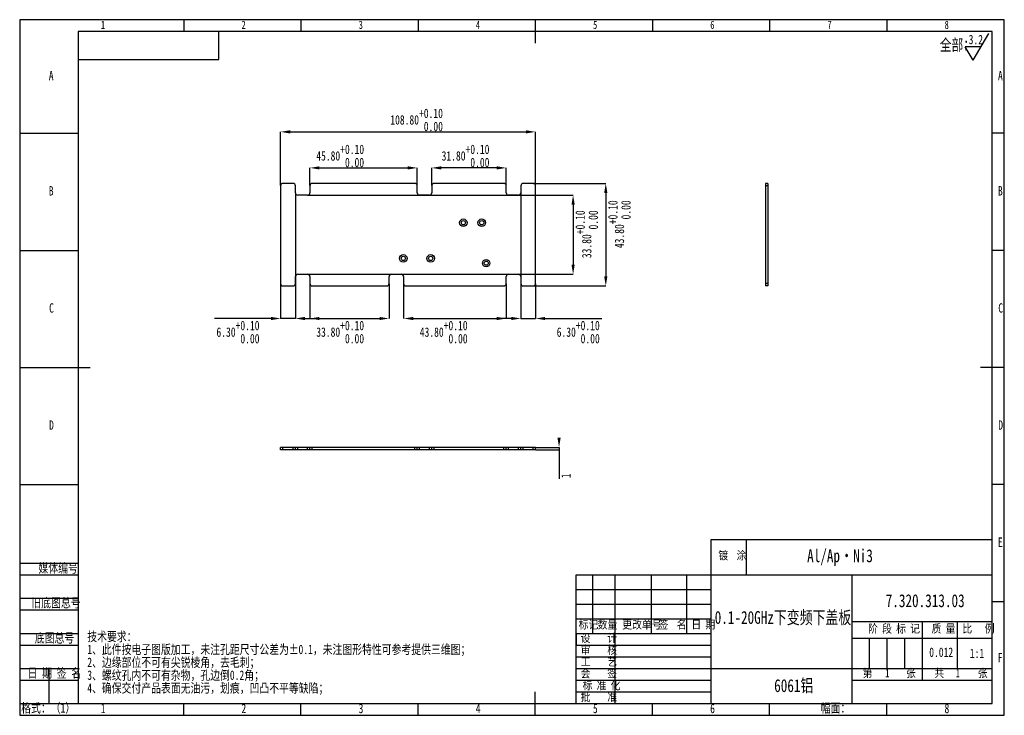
# Model space of a CAD drawing. Header units: millimetres. Extents: x 0 to 1361, y 0 to 298.
# Tile 5 of 5: x 941 to 1361, y 1 to 298. Entities that reach past the tile are written whole.
import ezdxf

# ---------------------------------------------------------------- set-up
doc = ezdxf.new("R2010")
doc.units = ezdxf.units.MM
doc.header["$PDSIZE"] = -1
doc.linetypes.add('CENTERX2', pattern=[20.32, 12.7, -2.54, 2.54, -2.54])
for name, color, linetype in [('10', 7, 'Continuous'), ('5', 7, 'Continuous'), ('9', 7, 'Continuous'), ('图框文字', 7, 'Continuous')]:
    doc.layers.add(name, color=color, linetype=linetype)
doc.styles.add('SLDTEXTSTYLE0', font='hyswlongfangsong.ttf', dxfattribs={"bigfont": 'bigfont'})
doc.styles.add('SLDTEXTSTYLE1', font='hyswlongfangsong.ttf')
doc.dimstyles.new('SLDDIMSTYLE0', dxfattribs={"dimtxt": 4, "dimasz": 4.08, "dimexe": 0, "dimexo": 0.0625, "dimgap": 1, "dimtad": 2, "dimrnd": 1e-09, "dimzin": 4, "dimdsep": 46, "dimtxsty": 'SLDTEXTSTYLE1', "dimsah": 1, "dimcen": 0.09, "dimadec": 0, "dimazin": 1, "dimtol": 1, "dimtp": 0.1, "dimtfac": 1, "dimtofl": 0, "dimtmove": 0, "dimatfit": 3, "dimfxl": 1, "dimfrac": 2, "dimtolj": 1, "dimtzin": 0, "dimarcsym": 0})
doc.dimstyles.new('SLDDIMSTYLE1', dxfattribs={"dimtxt": 4, "dimasz": 4.08, "dimexe": 0, "dimexo": 0.0625, "dimgap": 1, "dimtad": 2, "dimrnd": 1e-09, "dimzin": 4, "dimdsep": 46, "dimtxsty": 'SLDTEXTSTYLE1', "dimsah": 1, "dimcen": 0.09, "dimadec": 0, "dimazin": 1, "dimtol": 1, "dimtp": 0.1, "dimtfac": 1, "dimtmove": 0, "dimatfit": 0, "dimfxl": 1, "dimfrac": 2, "dimtolj": 1, "dimtzin": 0, "dimarcsym": 0})
doc.dimstyles.new('SLDDIMSTYLE2', dxfattribs={"dimtxt": 4, "dimasz": 4.08, "dimexe": 0, "dimexo": 0.0625, "dimgap": 1, "dimtad": 2, "dimrnd": 1e-09, "dimzin": 12, "dimdsep": 46, "dimtxsty": 'SLDTEXTSTYLE1', "dimblk1": 'NONE', "dimsah": 1, "dimcen": 0, "dimadec": 0, "dimazin": 3, "dimtfac": 1, "dimtmove": 0, "dimatfit": 3, "dimldrblk": 'NONE', "dimfxl": 1, "dimfrac": 2, "dimtolj": 1, "dimtzin": 12, "dimarcsym": 0})

# ---------------------------------------------------------------- blocks, each defined once
blk = doc.blocks.new('SW_SFSYMBOL_0')
at = {"layer": '10', "color": 0}
for p, q in [((1.89, -5.71), (8.63, 5.71)), ((1.89, -5.71), (-1.48, 0)), ((5.26, 0), (-1.48, 0))]:
    blk.add_line(p, q, dxfattribs=at)
at = {"layer": '10', "color": 0, "insert": (0, 5.16), "char_height": 4, "attachment_point": 1, "style": 'SLDTEXTSTYLE1'}
blk.add_mtext('3.2', dxfattribs=at)
blk = doc.blocks.new('*D58')
at = {"layer": 'Defpoints', "color": 0, "transparency": 16777216}
for p in [(1160.64, 249.78), (1051.84, 226.78), (1160.64, 226.78)]:
    blk.add_point(p, dxfattribs=at)
at = {"layer": '图框文字', "color": 0, "lineweight": -2, "transparency": 16777216}
for p, q in [((1051.84, 226.84), (1051.84, 249.78)), ((1055.92, 249.78), (1156.56, 249.78)), ((1160.64, 226.84), (1160.64, 249.78))]:
    blk.add_line(p, q, dxfattribs=at)
at = {"layer": '图框文字', "color": 0, "transparency": 16777216}
for points in [[(1055.92, 250.46), (1055.92, 249.1), (1051.84, 249.78)], [(1156.56, 250.46), (1156.56, 249.1), (1160.64, 249.78)]]:
    blk.add_solid(points, dxfattribs=at)
at = {"layer": '图框文字', "color": 0, "transparency": 16777216, "insert": (1109.87, 259.7), "char_height": 4, "attachment_point": 2, "style": 'SLDTEXTSTYLE1'}
blk.add_mtext('\\A1;108.80\\S+0.10^  0.00;', dxfattribs=at)
blk = doc.blocks.new('*D59')
at = {"layer": 'Defpoints', "color": 0, "transparency": 16777216}
for p in [(1159.64, 227.78), (1159.64, 183.98), (1190.59, 183.98)]:
    blk.add_point(p, dxfattribs=at)
at = {"layer": '图框文字', "color": 0, "lineweight": -2, "transparency": 16777216}
for p, q in [((1159.7, 227.78), (1190.59, 227.78)), ((1190.59, 223.7), (1190.59, 188.06)), ((1159.7, 183.98), (1190.59, 183.98))]:
    blk.add_line(p, q, dxfattribs=at)
at = {"layer": '图框文字', "color": 0, "transparency": 16777216}
for points in [[(1189.91, 223.7), (1191.27, 223.7), (1190.59, 227.78)], [(1189.91, 188.06), (1191.27, 188.06), (1190.59, 183.98)]]:
    blk.add_solid(points, dxfattribs=at)
at = {"layer": '图框文字', "color": 0, "transparency": 16777216, "insert": (1191.59, 210.35), "char_height": 4, "attachment_point": 2, "rotation": 90, "style": 'SLDTEXTSTYLE1'}
blk.add_mtext('\\A1;43.80\\S+0.10^  0.00;', dxfattribs=at)
blk = doc.blocks.new('*D60')
at = {"layer": 'Defpoints', "color": 0, "transparency": 16777216}
for p in [(1063.34, 222.78), (1063.34, 188.98), (1176.64, 188.98)]:
    blk.add_point(p, dxfattribs=at)
at = {"layer": '图框文字', "color": 0, "lineweight": -2, "transparency": 16777216}
for p, q in [((1063.4, 222.78), (1176.64, 222.78)), ((1176.64, 218.7), (1176.64, 193.06)), ((1063.4, 188.98), (1176.64, 188.98))]:
    blk.add_line(p, q, dxfattribs=at)
at = {"layer": '图框文字', "color": 0, "transparency": 16777216}
for points in [[(1175.96, 218.7), (1177.32, 218.7), (1176.64, 222.78)], [(1175.96, 193.06), (1177.32, 193.06), (1176.64, 188.98)]]:
    blk.add_solid(points, dxfattribs=at)
at = {"layer": '图框文字', "color": 0, "transparency": 16777216, "insert": (1177.64, 206.07), "char_height": 4, "attachment_point": 2, "rotation": 90, "style": 'SLDTEXTSTYLE1'}
blk.add_mtext('\\A1;33.80\\S+0.10^  0.00;', dxfattribs=at)
blk = doc.blocks.new('*D61')
at = {"layer": 'Defpoints', "color": 0, "transparency": 16777216}
for p in [(1058.14, 223.78), (1051.84, 184.98), (1051.84, 170.1)]:
    blk.add_point(p, dxfattribs=at)
at = {"layer": '图框文字', "color": 0, "lineweight": -2, "transparency": 16777216}
for p, q in [((1058.14, 223.72), (1058.14, 170.1)), ((1051.84, 184.92), (1051.84, 170.1)), ((1047.76, 170.1), (1023.62, 170.1)), ((1058.14, 170.1), (1051.84, 170.1)), ((1062.22, 170.1), (1066.3, 170.1))]:
    blk.add_line(p, q, dxfattribs=at)
at = {"layer": '图框文字', "color": 0, "transparency": 16777216}
for points in [[(1047.76, 170.78), (1047.76, 169.42), (1051.84, 170.1)], [(1062.22, 170.78), (1062.22, 169.42), (1058.14, 170.1)]]:
    blk.add_solid(points, dxfattribs=at)
at = {"layer": '图框文字', "color": 0, "transparency": 16777216, "insert": (1033.65, 169.1), "char_height": 4, "attachment_point": 2, "style": 'SLDTEXTSTYLE1'}
blk.add_mtext('\\A1;6.30\\S+0.10^  0.00;', dxfattribs=at)
blk = doc.blocks.new('*D62')
at = {"layer": 'Defpoints', "color": 0, "transparency": 16777216}
for p in [(1110.14, 234.4), (1064.34, 226.78), (1110.14, 226.78)]:
    blk.add_point(p, dxfattribs=at)
at = {"layer": '图框文字', "color": 0, "lineweight": -2, "transparency": 16777216}
for p, q in [((1064.34, 226.84), (1064.34, 234.4)), ((1068.42, 234.4), (1106.06, 234.4)), ((1110.14, 226.84), (1110.14, 234.4))]:
    blk.add_line(p, q, dxfattribs=at)
at = {"layer": '图框文字', "color": 0, "transparency": 16777216}
for points in [[(1068.42, 235.08), (1068.42, 233.72), (1064.34, 234.4)], [(1106.06, 235.08), (1106.06, 233.72), (1110.14, 234.4)]]:
    blk.add_solid(points, dxfattribs=at)
at = {"layer": '图框文字', "color": 0, "transparency": 16777216, "insert": (1077.26, 244.32), "char_height": 4, "attachment_point": 2, "style": 'SLDTEXTSTYLE1'}
blk.add_mtext('\\A1;45.80\\S+0.10^  0.00;', dxfattribs=at)
blk = doc.blocks.new('*D63')
at = {"layer": 'Defpoints', "color": 0, "transparency": 16777216}
for p in [(1116.34, 234.4), (1116.34, 226.78), (1148.14, 226.78)]:
    blk.add_point(p, dxfattribs=at)
at = {"layer": '图框文字', "color": 0, "lineweight": -2, "transparency": 16777216}
for p, q in [((1116.34, 226.84), (1116.34, 234.4)), ((1144.06, 234.4), (1120.42, 234.4)), ((1148.14, 226.84), (1148.14, 234.4))]:
    blk.add_line(p, q, dxfattribs=at)
at = {"layer": '图框文字', "color": 0, "transparency": 16777216}
for points in [[(1120.42, 235.08), (1120.42, 233.72), (1116.34, 234.4)], [(1144.06, 235.08), (1144.06, 233.72), (1148.14, 234.4)]]:
    blk.add_solid(points, dxfattribs=at)
at = {"layer": '图框文字', "color": 0, "transparency": 16777216, "insert": (1130.74, 244.32), "char_height": 4, "attachment_point": 2, "style": 'SLDTEXTSTYLE1'}
blk.add_mtext('\\A1;31.80\\S+0.10^  0.00;', dxfattribs=at)
blk = doc.blocks.new('*D64')
at = {"layer": 'Defpoints', "color": 0, "transparency": 16777216}
for p in [(1154.34, 223.78), (1160.64, 184.98), (1160.64, 170.1)]:
    blk.add_point(p, dxfattribs=at)
at = {"layer": '图框文字', "color": 0, "lineweight": -2, "transparency": 16777216}
for p, q in [((1154.34, 223.72), (1154.34, 170.1)), ((1160.64, 184.92), (1160.64, 170.1)), ((1150.26, 170.1), (1146.18, 170.1)), ((1154.34, 170.1), (1160.64, 170.1)), ((1164.72, 170.1), (1188.86, 170.1))]:
    blk.add_line(p, q, dxfattribs=at)
at = {"layer": '图框文字', "color": 0, "transparency": 16777216}
for points in [[(1150.26, 170.78), (1150.26, 169.42), (1154.34, 170.1)], [(1164.72, 170.78), (1164.72, 169.42), (1160.64, 170.1)]]:
    blk.add_solid(points, dxfattribs=at)
at = {"layer": '图框文字', "color": 0, "transparency": 16777216, "insert": (1178.83, 169.1), "char_height": 4, "attachment_point": 2, "style": 'SLDTEXTSTYLE1'}
blk.add_mtext('\\A1;6.30\\S+0.10^  0.00;', dxfattribs=at)
blk = doc.blocks.new('*D65')
at = {"layer": 'Defpoints', "color": 0, "transparency": 16777216}
for p in [(1064.34, 184.98), (1098.14, 184.98), (1098.14, 170.1)]:
    blk.add_point(p, dxfattribs=at)
at = {"layer": '图框文字', "color": 0, "lineweight": -2, "transparency": 16777216}
for p, q in [((1064.34, 184.92), (1064.34, 170.1)), ((1098.14, 184.92), (1098.14, 170.1)), ((1068.42, 170.1), (1094.06, 170.1))]:
    blk.add_line(p, q, dxfattribs=at)
at = {"layer": '图框文字', "color": 0, "transparency": 16777216}
for points in [[(1068.42, 170.78), (1068.42, 169.42), (1064.34, 170.1)], [(1094.06, 170.78), (1094.06, 169.42), (1098.14, 170.1)]]:
    blk.add_solid(points, dxfattribs=at)
at = {"layer": '图框文字', "color": 0, "transparency": 16777216, "insert": (1077.26, 169.1), "char_height": 4, "attachment_point": 2, "style": 'SLDTEXTSTYLE1'}
blk.add_mtext('\\A1;33.80\\S+0.10^  0.00;', dxfattribs=at)
blk = doc.blocks.new('*D66')
at = {"layer": 'Defpoints', "color": 0, "transparency": 16777216}
for p in [(1104.34, 184.98), (1148.14, 184.98), (1148.14, 170.1)]:
    blk.add_point(p, dxfattribs=at)
at = {"layer": '图框文字', "color": 0, "lineweight": -2, "transparency": 16777216}
for p, q in [((1104.34, 184.92), (1104.34, 170.1)), ((1148.14, 184.92), (1148.14, 170.1)), ((1108.42, 170.1), (1144.06, 170.1))]:
    blk.add_line(p, q, dxfattribs=at)
at = {"layer": '图框文字', "color": 0, "transparency": 16777216}
for points in [[(1108.42, 170.78), (1108.42, 169.42), (1104.34, 170.1)], [(1144.06, 170.78), (1144.06, 169.42), (1148.14, 170.1)]]:
    blk.add_solid(points, dxfattribs=at)
at = {"layer": '图框文字', "color": 0, "transparency": 16777216, "insert": (1121.42, 169.1), "char_height": 4, "attachment_point": 2, "style": 'SLDTEXTSTYLE1'}
blk.add_mtext('\\A1;43.80\\S+0.10^  0.00;', dxfattribs=at)
blk = doc.blocks.new('*D67')
at = {"layer": 'Defpoints', "color": 0, "transparency": 16777216}
for p in [(1160.64, 115.09), (1160.64, 114.09), (1170.64, 115.09)]:
    blk.add_point(p, dxfattribs=at)
at = {"layer": '图框文字', "color": 0, "lineweight": -2, "transparency": 16777216}
for p, q in [((1160.7, 115.09), (1170.64, 115.09)), ((1160.7, 114.09), (1170.64, 114.09)), ((1170.64, 115.09), (1170.64, 114.09)), ((1170.64, 114.09), (1170.64, 101.69))]:
    blk.add_line(p, q, dxfattribs=at)
at = {"layer": '图框文字', "color": 0, "transparency": 16777216}
blk.add_solid([(1169.96, 119.17), (1171.32, 119.17), (1170.64, 115.09)], dxfattribs=at)
at = {"layer": '图框文字', "color": 0, "transparency": 16777216, "insert": (1171.64, 102.92), "char_height": 4, "attachment_point": 2, "rotation": 90, "style": 'SLDTEXTSTYLE1'}
blk.add_mtext('\\A1;1', dxfattribs=at)
blk = doc.blocks.new('_None')

msp = doc.modelspace()

# ---------------------------------------------------------------- linework, layer by layer
at = {"color": 7, "linetype": 'Continuous', "lineweight": 25}
for p, q in [((1057.137, 227.782), (1052.837, 227.782)), ((1109.137, 227.782), (1065.337, 227.782)), ((1147.137, 227.782), (1117.337, 227.782)), ((1159.637, 227.782), (1155.337, 227.782)), ((1259.8, 227.782), (1258.8, 227.782)), ((1258.8, 227.782), (1258.8, 226.782)), ((1259.8, 227.782), (1259.8, 226.782)), ((1051.837, 226.782), (1051.837, 184.982)), ((1058.137, 223.782), (1058.137, 226.782)), ((1063.337, 222.782), (1059.137, 222.782)), ((1064.337, 226.782), (1064.337, 223.782)), ((1110.137, 223.782), (1110.137, 226.782)), ((1115.337, 222.782), (1111.137, 222.782)), ((1116.337, 226.782), (1116.337, 223.782)), ((1148.137, 223.782), (1148.137, 226.782)), ((1153.337, 222.782), (1149.137, 222.782)), ((1154.337, 226.782), (1154.337, 223.782)), ((1160.637, 184.982), (1160.637, 226.782)), ((1259.8, 226.782), (1258.8, 226.782)), ((1258.8, 226.782), (1258.8, 184.982)), ((1259.8, 226.782), (1259.8, 184.982)), ((1058.137, 184.982), (1058.137, 187.982)), ((1059.137, 188.982), (1063.337, 188.982)), ((1064.337, 187.982), (1064.337, 184.982)), ((1098.137, 184.982), (1098.137, 187.982)), ((1099.137, 188.982), (1103.337, 188.982)), ((1104.337, 187.982), (1104.337, 184.982)), ((1148.137, 184.982), (1148.137, 187.982)), ((1149.137, 188.982), (1153.337, 188.982)), ((1154.337, 187.982), (1154.337, 184.982)), ((1259.8, 184.982), (1258.8, 184.982)), ((1258.8, 184.982), (1258.8, 183.982)), ((1259.8, 184.982), (1259.8, 183.982)), ((1052.837, 183.982), (1057.137, 183.982)), ((1065.337, 183.982), (1097.137, 183.982)), ((1105.337, 183.982), (1147.137, 183.982)), ((1155.337, 183.982), (1159.637, 183.982)), ((1259.8, 183.982), (1258.8, 183.982)), ((1051.837, 114.089), (1051.837, 115.089)), ((1052.837, 115.089), (1051.837, 115.089)), ((1052.837, 114.089), (1051.837, 114.089)), ((1052.837, 114.089), (1052.837, 115.089)), ((1057.137, 115.089), (1052.837, 115.089)), ((1057.137, 114.089), (1052.837, 114.089)), ((1057.137, 114.089), (1057.137, 115.089)), ((1058.137, 115.089), (1057.137, 115.089)), ((1058.137, 114.089), (1057.137, 114.089)), ((1058.137, 114.089), (1058.137, 115.089)), ((1058.137, 114.089), (1058.137, 115.089)), ((1059.137, 115.089), (1058.137, 115.089)), ((1059.137, 114.089), (1058.137, 114.089)), ((1059.137, 114.089), (1059.137, 115.089)), ((1063.337, 115.089), (1059.137, 115.089)), ((1063.337, 114.089), (1059.137, 114.089)), ((1063.337, 114.089), (1063.337, 115.089)), ((1064.337, 115.089), (1063.337, 115.089)), ((1064.337, 114.089), (1063.337, 114.089)), ((1064.337, 114.089), (1064.337, 115.089)), ((1065.337, 115.089), (1064.337, 115.089)), ((1065.337, 114.089), (1064.337, 114.089)), ((1065.337, 114.089), (1065.337, 115.089)), ((1109.137, 115.089), (1065.337, 115.089)), ((1109.137, 114.089), (1065.337, 114.089)), ((1109.137, 114.089), (1109.137, 115.089)), ((1110.137, 115.089), (1109.137, 115.089)), ((1110.137, 114.089), (1109.137, 114.089)), ((1110.137, 114.089), (1110.137, 115.089)), ((1110.137, 114.089), (1110.137, 115.089)), ((1111.137, 115.089), (1110.137, 115.089)), ((1111.137, 114.089), (1110.137, 114.089)), ((1111.137, 114.089), (1111.137, 115.089)), ((1115.337, 115.089), (1111.137, 115.089)), ((1115.337, 114.089), (1111.137, 114.089)), ((1115.337, 114.089), (1115.337, 115.089)), ((1116.337, 115.089), (1115.337, 115.089)), ((1116.337, 114.089), (1115.337, 114.089)), ((1116.337, 114.089), (1116.337, 115.089)), ((1117.337, 115.089), (1116.337, 115.089)), ((1117.337, 114.089), (1116.337, 114.089)), ((1117.337, 114.089), (1117.337, 115.089)), ((1147.137, 115.089), (1117.337, 115.089)), ((1147.137, 114.089), (1117.337, 114.089)), ((1147.137, 114.089), (1147.137, 115.089)), ((1148.137, 115.089), (1147.137, 115.089)), ((1148.137, 114.089), (1147.137, 114.089)), ((1148.137, 114.089), (1148.137, 115.089)), ((1148.137, 114.089), (1148.137, 115.089)), ((1149.137, 115.089), (1148.137, 115.089)), ((1149.137, 114.089), (1148.137, 114.089)), ((1149.137, 114.089), (1149.137, 115.089)), ((1153.337, 115.089), (1149.137, 115.089)), ((1153.337, 114.089), (1149.137, 114.089)), ((1153.337, 114.089), (1153.337, 115.089)), ((1154.337, 115.089), (1153.337, 115.089)), ((1154.337, 114.089), (1153.337, 114.089)), ((1154.337, 114.089), (1154.337, 115.089)), ((1155.337, 115.089), (1154.337, 115.089)), ((1155.337, 114.089), (1154.337, 114.089)), ((1155.337, 114.089), (1155.337, 115.089)), ((1159.637, 115.089), (1155.337, 115.089)), ((1159.637, 114.089), (1155.337, 114.089)), ((1159.637, 114.089), (1159.637, 115.089)), ((1160.637, 115.089), (1159.637, 115.089)), ((1160.637, 114.089), (1159.637, 114.089)), ((1160.637, 114.089), (1160.637, 115.089))]:
    msp.add_line(p, q, dxfattribs=at)
for centre, radius in [((1129.805, 210.982), 1.6), ((1129.805, 210.982), 0.9), ((1137.655, 210.982), 1.6), ((1137.655, 210.982), 0.9), ((1104.18, 195.757), 1.6), ((1104.18, 195.757), 0.9), ((1115.88, 195.757), 1.6), ((1115.88, 195.757), 0.9), ((1139.555, 193.719), 1.6), ((1139.555, 193.719), 0.9)]:
    msp.add_circle(centre, radius, dxfattribs=at)
for centre, start, end in [((1052.837, 226.782), 90, 180), ((1057.137, 226.782), 0.00001, 90), ((1065.337, 226.782), 90, 180), ((1109.137, 226.782), 0.00001, 90), ((1117.337, 226.782), 90, 180), ((1147.137, 226.782), 0.00001, 90), ((1155.337, 226.782), 90, 180), ((1159.637, 226.782), 0, 90), ((1059.137, 223.782), 180.00001, 270), ((1063.337, 223.782), 270, 0), ((1111.137, 223.782), 180.00001, 270), ((1115.337, 223.782), 270, 0), ((1149.137, 223.782), 180.00001, 270), ((1153.337, 223.782), 270, 0), ((1052.837, 184.982), 180, 270), ((1057.137, 184.982), 270, 359.99999), ((1059.137, 187.982), 90, 179.99999), ((1063.337, 187.982), 0, 90), ((1065.337, 184.982), 180, 270), ((1097.137, 184.982), 270, 359.99999), ((1099.137, 187.982), 90, 179.99999), ((1103.337, 187.982), 0, 90), ((1105.337, 184.982), 180, 270), ((1147.137, 184.982), 270, 359.99999), ((1149.137, 187.982), 90, 179.99999), ((1153.337, 187.982), 0, 90), ((1155.337, 184.982), 180, 270), ((1159.637, 184.982), 270, 0)]:
    msp.add_arc(centre, 1, start, end, dxfattribs=at)
at = {"layer": '10', "color": 7}
for p, q in [((940.511, 99.177), (965.511, 99.177)), ((940.511, 65.677), (965.511, 65.677)), ((940.511, 60.677), (965.511, 60.677)), ((940.511, 50.677), (965.511, 50.677)), ((940.511, 45.677), (965.511, 45.677)), ((940.511, 35.677), (965.511, 35.677)), ((940.511, 30.677), (965.511, 30.677)), ((940.511, 20.677), (965.511, 20.677)), ((940.511, 15.677), (965.511, 15.677))]:
    msp.add_line(p, q, dxfattribs=at)
at = {"layer": '10'}
for p, q in [((1235.511, 5.677), (1235.511, 75.677)), ((1235.511, 75.677), (1355.511, 75.677)), ((1250.511, 75.677), (1250.511, 60.677)), ((1178.011, 5.677), (1178.011, 60.677)), ((1178.011, 60.677), (1355.511, 60.677)), ((1185.011, 35.677), (1185.011, 60.677)), ((1194.511, 60.677), (1194.511, 5.677)), ((1210.011, 60.677), (1210.011, 35.677)), ((1225.011, 60.677), (1225.011, 35.677)), ((1295.511, 60.677), (1295.511, 5.677)), ((1178.011, 54.427), (1235.511, 54.427)), ((1178.011, 48.177), (1235.511, 48.177)), ((1178.011, 41.927), (1235.511, 41.927)), ((1295.511, 40.677), (1355.511, 40.677)), ((1325.511, 40.677), (1325.511, 15.677)), ((1340.511, 40.677), (1340.511, 20.696)), ((1178.011, 35.677), (1235.511, 35.677)), ((1295.511, 33.677), (1355.511, 33.677)), ((1303.011, 33.677), (1303.011, 20.696)), ((1310.511, 33.677), (1310.511, 20.696)), ((1178.011, 30.683), (1235.511, 30.683)), ((1178.011, 25.69), (1235.511, 25.69)), ((1178.011, 20.696), (1235.511, 20.696)), ((1235.511, 20.696), (1355.511, 20.696)), ((1178.011, 15.703), (1235.511, 15.703)), ((1295.511, 15.677), (1355.511, 15.677)), ((1178.011, 10.709), (1235.511, 10.709))]:
    msp.add_line(p, q, dxfattribs=at)
at = {"layer": '5'}
for p, q in [((1010.511, 297.677), (1010.511, 292.677)), ((1060.511, 297.677), (1060.511, 292.677)), ((1110.511, 297.677), (1110.511, 292.677)), ((1210.511, 297.677), (1210.511, 292.677)), ((1260.511, 297.677), (1260.511, 292.677)), ((1310.511, 297.677), (1310.511, 292.677)), ((940.511, 249.177), (965.511, 249.177)), ((1360.511, 249.177), (1355.511, 249.177)), ((940.511, 199.177), (965.511, 199.177)), ((1360.511, 199.177), (1355.511, 199.177)), ((1360.511, 99.177), (1355.511, 99.177)), ((1360.511, 49.177), (1355.511, 49.177)), ((1010.511, 0.677), (1010.511, 5.677)), ((1060.511, 0.677), (1060.511, 5.677)), ((1110.511, 0.677), (1110.511, 5.677)), ((1210.511, 0.677), (1210.511, 5.677)), ((1260.511, 0.677), (1260.511, 5.677)), ((1310.511, 0.677), (1310.511, 5.677))]:
    msp.add_line(p, q, dxfattribs=at)
at = {"layer": '5', "lineweight": 25}
for p, q in [((1160.511, 297.677), (1160.511, 287.677)), ((940.511, 149.177), (970.511, 149.177)), ((1360.511, 149.177), (1350.511, 149.177)), ((1160.511, 0.677), (1160.511, 10.677))]:
    msp.add_line(p, q, dxfattribs=at)
at = {"layer": '5', "color": 7, "lineweight": 25}
for p, q in [((1355.511, 292.677), (965.511, 292.677)), ((965.511, 292.677), (965.511, 5.677)), ((1025.511, 280.677), (1025.511, 292.677)), ((1355.511, 5.677), (1355.511, 292.677)), ((965.511, 280.677), (1025.511, 280.677)), ((940.511, 5.677), (1355.511, 5.677))]:
    msp.add_line(p, q, dxfattribs=at)
at = {"layer": '5', "linetype": 'CENTERX2'}
msp.add_line((1178.011, 35.677), (1178.011, 30.683), dxfattribs=at)
at = {"layer": '9', "color": 7}
for p, q in [((1360.511, 297.677), (940.511, 297.677)), ((940.511, 297.677), (940.511, 0.677)), ((1360.511, 149.177), (1360.511, 297.677)), ((1360.511, 0.677), (1360.511, 149.177)), ((940.511, 0.677), (1360.511, 0.677))]:
    msp.add_line(p, q, dxfattribs=at)
at = {"layer": '图框文字'}
for p, q in [((1318.011, 33.677), (1318.011, 20.696)), ((953.011, 20.677), (953.011, 5.677))]:
    msp.add_line(p, q, dxfattribs=at)

# ---------------------------------------------------------------- block references
at = {"layer": '10'}
msp.add_blockref('SW_SFSYMBOL_0', (1345.419, 286.031), dxfattribs=at)

# ---------------------------------------------------------------- texts
for s, insert, char_height, attachment_point, style in [('1', (976.055, 297.229), 3.5, 2, 'SLDTEXTSTYLE1'), ('2', (1036.055, 297.229), 3.5, 2, 'SLDTEXTSTYLE1'), ('3', (1086.055, 297.229), 3.5, 2, 'SLDTEXTSTYLE1'), ('4', (1136.055, 297.229), 3.5, 2, 'SLDTEXTSTYLE1'), ('5', (1186.055, 297.229), 3.5, 2, 'SLDTEXTSTYLE1'), ('6', (1236.058, 297.229), 3.5, 2, 'SLDTEXTSTYLE1'), ('7', (1286.058, 297.229), 3.5, 2, 'SLDTEXTSTYLE1'), ('8', (1336.058, 297.229), 3.5, 2, 'SLDTEXTSTYLE1'), ('全部：', (1333.109, 289.416), 5, 1, 'SLDTEXTSTYLE0'), ('A', (953.948, 275.797), 4, 2, 'SLDTEXTSTYLE1'), ('A', (1358.948, 275.797), 4, 2, 'SLDTEXTSTYLE1'), ('B', (953.948, 226.604), 4, 2, 'SLDTEXTSTYLE1'), ('B', (1358.948, 226.604), 4, 2, 'SLDTEXTSTYLE1'), ('C', (954.07, 176.604), 4, 2, 'SLDTEXTSTYLE1'), ('C', (1359.07, 176.604), 4, 2, 'SLDTEXTSTYLE1'), ('D', (954.073, 126.604), 4, 2, 'SLDTEXTSTYLE1'), ('D', (1359.073, 126.604), 4, 2, 'SLDTEXTSTYLE1'), ('E', (1358.945, 76.604), 4, 2, 'SLDTEXTSTYLE1'), (' Al/Ap·Ni3', (1289.126, 71.561), 5.5, 2, 'SLDTEXTSTYLE1'), ('0.1-20GHz下变频下盖板', (1266.195, 45.212), 5.5, 2, 'SLDTEXTSTYLE0'), ('技术要求：', (969.35, 36.324), 4, 1, 'SLDTEXTSTYLE0'), ('1、此件按电子图版加工，未注孔距尺寸公差为±0.1，未注图形特性可参考提供三维图；', (969.35, 30.824), 4, 1, 'SLDTEXTSTYLE0'), ('2、边缘部位不可有尖锐棱角，去毛刺；', (969.35, 25.324), 4, 1, 'SLDTEXTSTYLE0'), ('F', (1358.838, 27.297), 4, 2, 'SLDTEXTSTYLE1'), ('3、螺纹孔内不可有杂物，孔边倒0.2角；', (969.35, 19.824), 4, 1, 'SLDTEXTSTYLE0'), ('6061铝', (1270.799, 16.119), 5.5, 2, 'SLDTEXTSTYLE0'), ('1', (1309.823, 20.464), 3.5, 1, 'SLDTEXTSTYLE1'), ('1', (1339.89, 20.464), 3.5, 1, 'SLDTEXTSTYLE1'), ('4、确保交付产品表面无油污，划痕，凹凸不平等缺陷；', (969.35, 14.324), 4, 1, 'SLDTEXTSTYLE0'), ('1', (976.133, 5.604), 4, 2, 'SLDTEXTSTYLE1'), ('2', (1036.133, 5.604), 4, 2, 'SLDTEXTSTYLE1'), ('3', (1086.133, 5.604), 4, 2, 'SLDTEXTSTYLE1'), ('4', (1136.133, 5.604), 4, 2, 'SLDTEXTSTYLE1'), ('5', (1186.133, 5.604), 4, 2, 'SLDTEXTSTYLE1'), ('6', (1236.136, 5.604), 4, 2, 'SLDTEXTSTYLE1'), ('幅面：', (1288.599, 5.814), 4, 2, 'SLDTEXTSTYLE0'), ('8', (1336.136, 5.604), 4, 2, 'SLDTEXTSTYLE1')]:
    msp.add_mtext(s, dxfattribs=dict(at, insert=insert, char_height=char_height, attachment_point=attachment_point, style=style))
at = {"layer": '10', "color": 7, "style": 'SLDTEXTSTYLE0'}
for s, insert, char_height, attachment_point in [('镀  涂', (1244.59, 70.708), 3.5, 2), ('媒体编号 ', (956.915, 65.525), 4, 2), ('旧底图总号', (945.511, 50.74), 4, 1), ('标记', (1183.208, 41.164), 3.5, 2), ('数量', (1191.325, 41.164), 3.5, 2), ('更改单号', (1206.012, 41.164), 3.5, 2), ('签  名', (1219.066, 41.164), 3.5, 2), ('日 期', (1232.192, 41.164), 3.5, 2), ('阶 段 标 记', (1313.581, 39.43), 3.5, 2), ('质 量', (1334.677, 39.43), 3.5, 2), ('比   例', (1349.6, 39.43), 3.5, 2), ('底图总号', (946.973, 35.71), 4, 1), ('设    计', (1187.632, 35.415), 3.5, 2), ('审    核', (1187.654, 30.343), 3.5, 2), ('工    艺', (1187.655, 25.334), 3.5, 2), ('  日 期', (947.019, 20.743), 4, 2), ('签 名', (961.522, 20.743), 4, 2), ('会    签', (1187.624, 20.319), 3.5, 2), ('第        张', (1311.518, 20.449), 3.5, 2), ('共        张', (1342.143, 20.449), 3.5, 2), ('标 准 化', (1188.76, 15.205), 3.5, 2), ('批    准', (1187.636, 10.229), 3.5, 2), ('格式：（1）', (941.141, 5.843), 4, 1)]:
    msp.add_mtext(s, dxfattribs=dict(at, insert=insert, char_height=char_height, attachment_point=attachment_point))
at = {"layer": '10', "insert": (1326.874, 52.366), "char_height": 5.5, "width": 24.06154, "attachment_point": 2, "style": 'SLDTEXTSTYLE0'}
msp.add_mtext('7.320.313.03', dxfattribs=at)
at = {"layer": '图框文字', "char_height": 4, "attachment_point": 1, "style": 'SLDTEXTSTYLE1'}
for s, insert in [('0.012', (1328.597, 29.618)), ('1:1', (1345.929, 29.146))]:
    msp.add_mtext(s, dxfattribs=dict(at, insert=insert))

# ---------------------------------------------------------------- dimensions: what is measured, and where the dimension line sits
at = {"layer": '图框文字'}
for base, p1, p2, dimstyle, picture, middle in [((1160.637, 249.782), (1051.837, 226.782), (1160.637, 226.782), 'SLDDIMSTYLE0', '*D58', (1109.867, 249.782)), ((1051.837, 170.101), (1058.137, 223.782), (1051.837, 184.982), 'SLDDIMSTYLE1', '*D61', (1033.647, 170.101)), ((1160.637, 170.101), (1154.337, 223.782), (1160.637, 184.982), 'SLDDIMSTYLE1', '*D64', (1178.826, 170.101))]:
    dim = msp.add_linear_dim(base=base, p1=p1, p2=p2, dimstyle=dimstyle, dxfattribs=at)
    dim.commit()
    dim.dimension.update_dxf_attribs({"geometry": picture, "text_midpoint": middle, "dimtype": 160})
for base, p1, p2, angle, dimstyle, picture, middle in [((1110.137, 234.402), (1064.337, 226.782), (1110.137, 226.782), 0.00001, 'SLDDIMSTYLE0', '*D62', (1077.26, 234.402)), ((1116.337, 234.402), (1148.137, 226.782), (1116.337, 226.782), 0.00001, 'SLDDIMSTYLE1', '*D63', (1130.743, 234.402)), ((1190.585, 183.982), (1159.637, 227.782), (1159.637, 183.982), 90, 'SLDDIMSTYLE0', '*D59', (1190.585, 210.35)), ((1176.637, 188.982), (1063.337, 222.782), (1063.337, 188.982), 90, 'SLDDIMSTYLE0', '*D60', (1176.637, 206.072)), ((1098.137, 170.101), (1064.337, 184.982), (1098.137, 184.982), 359.99999, 'SLDDIMSTYLE0', '*D65', (1077.26, 170.101)), ((1148.137, 170.101), (1104.337, 184.982), (1148.137, 184.982), 359.99999, 'SLDDIMSTYLE0', '*D66', (1121.417, 170.101))]:
    dim = msp.add_linear_dim(base=base, p1=p1, p2=p2, angle=angle, dimstyle=dimstyle, dxfattribs=at)
    dim.commit()
    dim.dimension.update_dxf_attribs({"geometry": picture, "text_midpoint": middle, "dimtype": 160})
dim = msp.add_linear_dim(base=(1170.637, 115.089), p1=(1160.637, 114.089), p2=(1160.637, 115.089), angle=90, dimstyle='SLDDIMSTYLE2', override={"dimpost": '<>'}, dxfattribs=at)
dim.commit()
dim.dimension.update_dxf_attribs({"geometry": '*D67', "text_midpoint": (1170.637, 102.923), "dimtype": 160})

doc.saveas('drawing.dxf')
